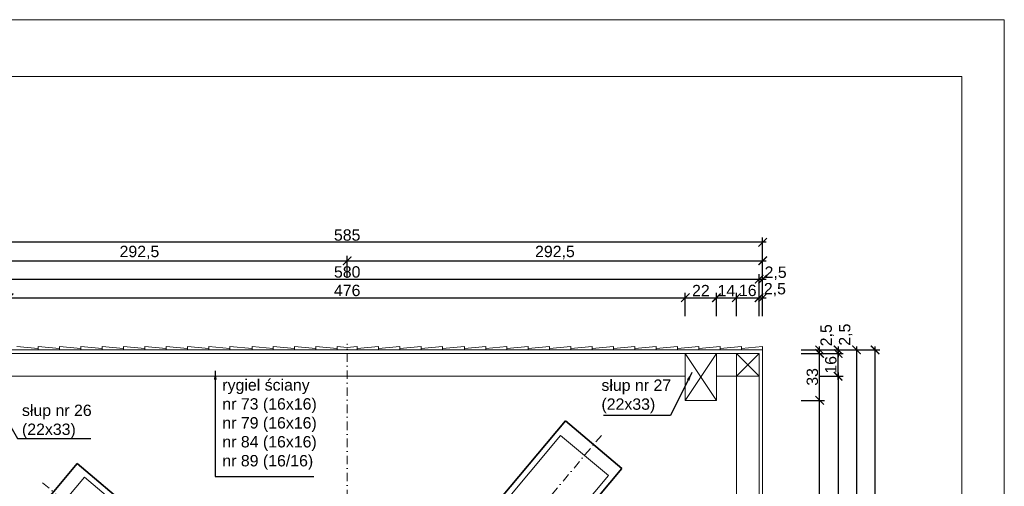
# Model space of a CAD drawing. Header units: millimetres. Extents: x -80660 to 263001, y 590205 to 619905.
# Tile 6 of 64: x -64958 to -58026, y 616619 to 619905. Entities that reach past the tile are written whole.
import ezdxf

# ---------------------------------------------------------------- set-up
doc = ezdxf.new("R2010")
doc.units = ezdxf.units.MM
doc.linetypes.add('DASHDOTX2', pattern=[2, 1, -0.5, 0, -0.5])
for name, color, linetype, lineweight in [('l.c. 35', 6, 'Continuous', 35), ('l.c.9', 3, 'Continuous', 9), ('l.kr.kp.9', 5, 'DASHDOTX2', 9)]:
    doc.layers.add(name, color=color, linetype=linetype, lineweight=lineweight)
doc.styles.add('styl1', font='arial.ttf')
doc.dimstyles.new('stefan', dxfattribs={"dimtxt": 80, "dimasz": 60, "dimexe": 35, "dimexo": 0, "dimgap": 10, "dimtad": 1, "dimdec": 1, "dimlfac": 0.1, "dimtxsty": 'styl1', "dimblk": 'ARCHTICK', "dimcen": 2.5, "dimdle": 25, "dimadec": 0, "dimazin": 0, "dimtfac": 1, "dimtdec": 1, "dimtmove": 0, "dimatfit": 3, "dimfxl": 1, "dimarcsym": 0})

# ---------------------------------------------------------------- blocks, each defined once
blk = doc.blocks.new('_ArchTick')
at = {"color": 0, "const_width": 0.15}
blk.add_lwpolyline([(-0.5, -0.5), (0.5, 0.5)], dxfattribs=at)
blk = doc.blocks.new('*D129')
at = {"layer": 'Defpoints', "color": 0}
for p in [(-59326.5, 617554.4), (-59196.5, 617554.4), (-59326.5, 617394.4)]:
    blk.add_point(p, dxfattribs=at)
at = {"layer": 'l.c.9', "color": 0, "lineweight": -2}
for p, q in [((-59326.5, 617554.4), (-59161.5, 617554.4)), ((-59196.5, 617369.4), (-59196.5, 617579.4)), ((-59326.5, 617394.4), (-59161.5, 617394.4))]:
    blk.add_line(p, q, dxfattribs=at)
at = {"layer": 'l.c.9', "color": 0, "lineweight": -2, "xscale": 60, "yscale": 60, "zscale": 60}
for p, rotation in [((-59196.5, 617554.4), 90), ((-59196.5, 617394.4), 270)]:
    blk.add_blockref('_ArchTick', p, dxfattribs=dict(at, rotation=rotation))
at = {"layer": 'l.c.9', "color": 0, "insert": (-59247.4, 617474.4), "char_height": 80, "attachment_point": 5, "rotation": 90, "style": 'styl1'}
blk.add_mtext('16', dxfattribs=at)
blk = doc.blocks.new('*D105')
at = {"layer": 'Defpoints', "color": 0}
for p in [(-59326.5, 617394.4), (-59326.5, 611864.4), (-59196.5, 611864.4)]:
    blk.add_point(p, dxfattribs=at)
at = {"layer": 'l.c.9', "color": 0, "lineweight": -2}
for p, q in [((-59196.5, 617419.4), (-59196.5, 611839.4)), ((-59326.5, 617394.4), (-59161.5, 617394.4)), ((-59326.5, 611864.4), (-59161.5, 611864.4))]:
    blk.add_line(p, q, dxfattribs=at)
at = {"layer": 'l.c.9', "color": 0, "lineweight": -2, "xscale": 60, "yscale": 60, "zscale": 60}
for p, rotation in [((-59196.5, 617394.4), 90), ((-59196.5, 611864.4), 270)]:
    blk.add_blockref('_ArchTick', p, dxfattribs=dict(at, rotation=rotation))
at = {"layer": 'l.c.9', "color": 0, "insert": (-59247.4, 614629.4), "char_height": 80, "attachment_point": 5, "rotation": 90, "style": 'styl1'}
blk.add_mtext('553', dxfattribs=at)
blk = doc.blocks.new('*D98')
at = {"layer": 'Defpoints', "color": 0}
for p in [(-59456.5, 617579.4), (-59456.5, 617554.4), (-59326.5, 617579.4)]:
    blk.add_point(p, dxfattribs=at)
at = {"layer": 'l.c.9', "color": 0, "lineweight": -2}
for p, q in [((-59456.5, 617579.4), (-59291.5, 617579.4)), ((-59456.5, 617554.4), (-59291.5, 617554.4)), ((-59326.5, 617529.4), (-59326.5, 617604.4))]:
    blk.add_line(p, q, dxfattribs=at)
at = {"layer": 'l.c.9', "color": 0, "lineweight": -2, "xscale": 60, "yscale": 60, "zscale": 60}
for p, rotation in [((-59326.5, 617579.4), 90), ((-59326.5, 617554.4), 270)]:
    blk.add_blockref('_ArchTick', p, dxfattribs=dict(at, rotation=rotation))
at = {"layer": 'l.c.9', "color": 0, "insert": (-59273.1, 617682.7), "char_height": 80, "attachment_point": 5, "rotation": 90, "style": 'styl1'}
blk.add_mtext('2,5', dxfattribs=at)
blk = doc.blocks.new('*D97')
at = {"layer": 'Defpoints', "color": 0}
for p in [(-59326.5, 617579.4), (-59326.5, 617554.4), (-59196.5, 617554.4)]:
    blk.add_point(p, dxfattribs=at)
at = {"layer": 'l.c.9', "color": 0, "lineweight": -2}
for p, q in [((-59326.5, 617579.4), (-59161.5, 617579.4)), ((-59326.5, 617554.4), (-59161.5, 617554.4)), ((-59196.5, 617604.4), (-59196.5, 617529.4))]:
    blk.add_line(p, q, dxfattribs=at)
at = {"layer": 'l.c.9', "color": 0, "lineweight": -2, "xscale": 60, "yscale": 60, "zscale": 60}
for p, rotation in [((-59196.5, 617579.4), 90), ((-59196.5, 617554.4), 270)]:
    blk.add_blockref('_ArchTick', p, dxfattribs=dict(at, rotation=rotation))
at = {"layer": 'l.c.9', "color": 0, "insert": (-59143, 617686.8), "char_height": 80, "attachment_point": 5, "rotation": 90, "style": 'styl1'}
blk.add_mtext('2,5', dxfattribs=at)
blk = doc.blocks.new('*D96')
at = {"layer": 'Defpoints', "color": 0}
for p in [(-59456.5, 617554.4), (-59326.5, 617554.4), (-59456.5, 617224.4)]:
    blk.add_point(p, dxfattribs=at)
at = {"layer": 'l.c.9', "color": 0, "lineweight": -2}
for p, q in [((-59456.5, 617554.4), (-59291.5, 617554.4)), ((-59326.5, 617199.4), (-59326.5, 617579.4)), ((-59456.5, 617224.4), (-59291.5, 617224.4))]:
    blk.add_line(p, q, dxfattribs=at)
at = {"layer": 'l.c.9', "color": 0, "lineweight": -2, "xscale": 60, "yscale": 60, "zscale": 60}
for p, rotation in [((-59326.5, 617554.4), 90), ((-59326.5, 617224.4), 270)]:
    blk.add_blockref('_ArchTick', p, dxfattribs=dict(at, rotation=rotation))
at = {"layer": 'l.c.9', "color": 0, "insert": (-59377.4, 617389.4), "char_height": 80, "attachment_point": 5, "rotation": 90, "style": 'styl1'}
blk.add_mtext('33', dxfattribs=at)
blk = doc.blocks.new('*D95')
at = {"layer": 'Defpoints', "color": 0}
for p in [(-59456.5, 617224.4), (-59326.5, 617224.4), (-59456.5, 615284.4)]:
    blk.add_point(p, dxfattribs=at)
at = {"layer": 'l.c.9', "color": 0, "lineweight": -2}
for p, q in [((-59456.5, 617224.4), (-59291.5, 617224.4)), ((-59326.5, 615259.4), (-59326.5, 617249.4)), ((-59456.5, 615284.4), (-59291.5, 615284.4))]:
    blk.add_line(p, q, dxfattribs=at)
at = {"layer": 'l.c.9', "color": 0, "lineweight": -2, "xscale": 60, "yscale": 60, "zscale": 60}
for p, rotation in [((-59326.5, 617224.4), 90), ((-59326.5, 615284.4), 270)]:
    blk.add_blockref('_ArchTick', p, dxfattribs=dict(at, rotation=rotation))
at = {"layer": 'l.c.9', "color": 0, "insert": (-59377.4, 616254.4), "char_height": 80, "attachment_point": 5, "rotation": 90, "style": 'styl1'}
blk.add_mtext('194', dxfattribs=at)
blk = doc.blocks.new('*D89')
at = {"layer": 'Defpoints', "color": 0}
for p in [(-62652.5, 618207.1), (-65577.5, 618077.1), (-62652.5, 618087.1)]:
    blk.add_point(p, dxfattribs=at)
at = {"layer": 'l.c.9', "color": 0, "lineweight": -2}
for p, q in [((-65577.5, 618077.1), (-65577.5, 618242.1)), ((-62652.5, 618087.1), (-62652.5, 618242.1)), ((-65602.5, 618207.1), (-62627.5, 618207.1))]:
    blk.add_line(p, q, dxfattribs=at)
at = {"layer": 'l.c.9', "color": 0, "lineweight": -2, "xscale": 60, "yscale": 60, "zscale": 60, "rotation": 180}
blk.add_blockref('_ArchTick', (-65577.5, 618207.1), dxfattribs=at)
at = {"layer": 'l.c.9', "color": 0, "lineweight": -2, "xscale": 60, "yscale": 60, "zscale": 60}
blk.add_blockref('_ArchTick', (-62652.5, 618207.1), dxfattribs=at)
at = {"layer": 'l.c.9', "color": 0, "insert": (-64115, 618265.2), "char_height": 80, "attachment_point": 5, "style": 'styl1'}
blk.add_mtext('292,5', dxfattribs=at)
blk = doc.blocks.new('*D66')
at = {"layer": 'Defpoints', "color": 0}
for p in [(-65577.5, 618337.1), (-65577.5, 618207.1), (-59727.5, 618207.1)]:
    blk.add_point(p, dxfattribs=at)
at = {"layer": 'l.c.9', "color": 0, "lineweight": -2}
for p, q in [((-59702.5, 618337.1), (-65602.5, 618337.1)), ((-65577.5, 618207.1), (-65577.5, 618372.1)), ((-59727.5, 618207.1), (-59727.5, 618372.1))]:
    blk.add_line(p, q, dxfattribs=at)
at = {"layer": 'l.c.9', "color": 0, "lineweight": -2, "xscale": 60, "yscale": 60, "zscale": 60, "rotation": 180}
blk.add_blockref('_ArchTick', (-65577.5, 618337.1), dxfattribs=at)
at = {"layer": 'l.c.9', "color": 0, "lineweight": -2, "xscale": 60, "yscale": 60, "zscale": 60}
blk.add_blockref('_ArchTick', (-59727.5, 618337.1), dxfattribs=at)
at = {"layer": 'l.c.9', "color": 0, "insert": (-62652.5, 618387.9), "char_height": 80, "attachment_point": 5, "style": 'styl1'}
blk.add_mtext('585', dxfattribs=at)
blk = doc.blocks.new('*D65')
at = {"layer": 'Defpoints', "color": 0}
for p in [(-59752.5, 618077.1), (-65552.5, 617947.1), (-59752.5, 617947.1)]:
    blk.add_point(p, dxfattribs=at)
at = {"layer": 'l.c.9', "color": 0, "lineweight": -2}
for p, q in [((-65552.5, 617947.1), (-65552.5, 618112.1)), ((-59752.5, 617947.1), (-59752.5, 618112.1)), ((-65577.5, 618077.1), (-59727.5, 618077.1))]:
    blk.add_line(p, q, dxfattribs=at)
at = {"layer": 'l.c.9', "color": 0, "lineweight": -2, "xscale": 60, "yscale": 60, "zscale": 60, "rotation": 180}
blk.add_blockref('_ArchTick', (-65552.5, 618077.1), dxfattribs=at)
at = {"layer": 'l.c.9', "color": 0, "lineweight": -2, "xscale": 60, "yscale": 60, "zscale": 60}
blk.add_blockref('_ArchTick', (-59752.5, 618077.1), dxfattribs=at)
at = {"layer": 'l.c.9', "color": 0, "insert": (-62652.5, 618127.9), "char_height": 80, "attachment_point": 5, "style": 'styl1'}
blk.add_mtext('580', dxfattribs=at)
blk = doc.blocks.new('*D64')
at = {"layer": 'Defpoints', "color": 0}
for p in [(-60272.5, 617947.1), (-65032.5, 617817.1), (-60272.5, 617817.1)]:
    blk.add_point(p, dxfattribs=at)
at = {"layer": 'l.c.9', "color": 0, "lineweight": -2}
for p, q in [((-65032.5, 617817.1), (-65032.5, 617982.1)), ((-60272.5, 617817.1), (-60272.5, 617982.1)), ((-65057.5, 617947.1), (-60247.5, 617947.1))]:
    blk.add_line(p, q, dxfattribs=at)
at = {"layer": 'l.c.9', "color": 0, "lineweight": -2, "xscale": 60, "yscale": 60, "zscale": 60, "rotation": 180}
blk.add_blockref('_ArchTick', (-65032.5, 617947.1), dxfattribs=at)
at = {"layer": 'l.c.9', "color": 0, "lineweight": -2, "xscale": 60, "yscale": 60, "zscale": 60}
blk.add_blockref('_ArchTick', (-60272.5, 617947.1), dxfattribs=at)
at = {"layer": 'l.c.9', "color": 0, "insert": (-62652.5, 617997.9), "char_height": 80, "attachment_point": 5, "style": 'styl1'}
blk.add_mtext('476', dxfattribs=at)
blk = doc.blocks.new('*D117')
at = {"layer": 'Defpoints', "color": 0}
for p in [(-59912.5, 617947.1), (-60052.5, 617817.1), (-59912.5, 617817.1)]:
    blk.add_point(p, dxfattribs=at)
at = {"layer": 'l.c.9', "color": 0, "lineweight": -2}
for p, q in [((-60052.5, 617817.1), (-60052.5, 617982.1)), ((-59912.5, 617817.1), (-59912.5, 617982.1)), ((-60077.5, 617947.1), (-59887.5, 617947.1))]:
    blk.add_line(p, q, dxfattribs=at)
at = {"layer": 'l.c.9', "color": 0, "lineweight": -2, "xscale": 60, "yscale": 60, "zscale": 60, "rotation": 180}
blk.add_blockref('_ArchTick', (-60052.5, 617947.1), dxfattribs=at)
at = {"layer": 'l.c.9', "color": 0, "lineweight": -2, "xscale": 60, "yscale": 60, "zscale": 60}
blk.add_blockref('_ArchTick', (-59912.5, 617947.1), dxfattribs=at)
at = {"layer": 'l.c.9', "color": 0, "insert": (-59982.5, 617997.3), "char_height": 80, "attachment_point": 5, "style": 'styl1'}
blk.add_mtext('14', dxfattribs=at)
blk = doc.blocks.new('*D116')
at = {"layer": 'Defpoints', "color": 0}
for p in [(-60052.5, 617947.1), (-60272.5, 617817.1), (-60052.5, 617817.1)]:
    blk.add_point(p, dxfattribs=at)
at = {"layer": 'l.c.9', "color": 0, "lineweight": -2}
for p, q in [((-60272.5, 617817.1), (-60272.5, 617982.1)), ((-60052.5, 617817.1), (-60052.5, 617982.1)), ((-60297.5, 617947.1), (-60027.5, 617947.1))]:
    blk.add_line(p, q, dxfattribs=at)
at = {"layer": 'l.c.9', "color": 0, "lineweight": -2, "xscale": 60, "yscale": 60, "zscale": 60, "rotation": 180}
blk.add_blockref('_ArchTick', (-60272.5, 617947.1), dxfattribs=at)
at = {"layer": 'l.c.9', "color": 0, "lineweight": -2, "xscale": 60, "yscale": 60, "zscale": 60}
blk.add_blockref('_ArchTick', (-60052.5, 617947.1), dxfattribs=at)
at = {"layer": 'l.c.9', "color": 0, "insert": (-60162.5, 617997.3), "char_height": 80, "attachment_point": 5, "style": 'styl1'}
blk.add_mtext('22', dxfattribs=at)
blk = doc.blocks.new('*D110')
at = {"layer": 'Defpoints', "color": 0}
for p in [(-59727.5, 618077.1), (-59752.5, 617947.1), (-59727.5, 617947.1)]:
    blk.add_point(p, dxfattribs=at)
at = {"layer": 'l.c.9', "color": 0, "lineweight": -2}
for p, q in [((-59752.5, 617947.1), (-59752.5, 618112.1)), ((-59727.5, 617947.1), (-59727.5, 618112.1)), ((-59777.5, 618077.1), (-59702.5, 618077.1))]:
    blk.add_line(p, q, dxfattribs=at)
at = {"layer": 'l.c.9', "color": 0, "lineweight": -2, "xscale": 60, "yscale": 60, "zscale": 60, "rotation": 180}
blk.add_blockref('_ArchTick', (-59752.5, 618077.1), dxfattribs=at)
at = {"layer": 'l.c.9', "color": 0, "lineweight": -2, "xscale": 60, "yscale": 60, "zscale": 60}
blk.add_blockref('_ArchTick', (-59727.5, 618077.1), dxfattribs=at)
at = {"layer": 'l.c.9', "color": 0, "insert": (-59636.2, 618119.2), "char_height": 80, "attachment_point": 5, "style": 'styl1'}
blk.add_mtext('2,5', dxfattribs=at)
blk = doc.blocks.new('*D109')
at = {"layer": 'Defpoints', "color": 0}
for p in [(-59727.5, 617947.1), (-59752.5, 617817.1), (-59727.5, 617817.1)]:
    blk.add_point(p, dxfattribs=at)
at = {"layer": 'l.c.9', "color": 0, "lineweight": -2}
for p, q in [((-59752.5, 617817.1), (-59752.5, 617982.1)), ((-59727.5, 617817.1), (-59727.5, 617982.1)), ((-59777.5, 617947.1), (-59702.5, 617947.1))]:
    blk.add_line(p, q, dxfattribs=at)
at = {"layer": 'l.c.9', "color": 0, "lineweight": -2, "xscale": 60, "yscale": 60, "zscale": 60, "rotation": 180}
blk.add_blockref('_ArchTick', (-59752.5, 617947.1), dxfattribs=at)
at = {"layer": 'l.c.9', "color": 0, "lineweight": -2, "xscale": 60, "yscale": 60, "zscale": 60}
blk.add_blockref('_ArchTick', (-59727.5, 617947.1), dxfattribs=at)
at = {"layer": 'l.c.9', "color": 0, "insert": (-59641.5, 618003.1), "char_height": 80, "attachment_point": 5, "style": 'styl1'}
blk.add_mtext('2,5', dxfattribs=at)
blk = doc.blocks.new('*D108')
at = {"layer": 'Defpoints', "color": 0}
for p in [(-59752.5, 617947.1), (-59912.5, 617817.1), (-59752.5, 617817.1)]:
    blk.add_point(p, dxfattribs=at)
at = {"layer": 'l.c.9', "color": 0, "lineweight": -2}
for p, q in [((-59912.5, 617817.1), (-59912.5, 617982.1)), ((-59752.5, 617817.1), (-59752.5, 617982.1)), ((-59937.5, 617947.1), (-59727.5, 617947.1))]:
    blk.add_line(p, q, dxfattribs=at)
at = {"layer": 'l.c.9', "color": 0, "lineweight": -2, "xscale": 60, "yscale": 60, "zscale": 60, "rotation": 180}
blk.add_blockref('_ArchTick', (-59912.5, 617947.1), dxfattribs=at)
at = {"layer": 'l.c.9', "color": 0, "lineweight": -2, "xscale": 60, "yscale": 60, "zscale": 60}
blk.add_blockref('_ArchTick', (-59752.5, 617947.1), dxfattribs=at)
at = {"layer": 'l.c.9', "color": 0, "insert": (-59832.5, 617997.9), "char_height": 80, "attachment_point": 5, "style": 'styl1'}
blk.add_mtext('16', dxfattribs=at)
blk = doc.blocks.new('*D62')
at = {"layer": 'Defpoints', "color": 0}
for p in [(-59727.5, 618207.1), (-62652.5, 618087.1), (-59727.5, 618077.1)]:
    blk.add_point(p, dxfattribs=at)
at = {"layer": 'l.c.9', "color": 0, "lineweight": -2}
for p, q in [((-62652.5, 618087.1), (-62652.5, 618242.1)), ((-59727.5, 618077.1), (-59727.5, 618242.1)), ((-62677.5, 618207.1), (-59702.5, 618207.1))]:
    blk.add_line(p, q, dxfattribs=at)
at = {"layer": 'l.c.9', "color": 0, "lineweight": -2, "xscale": 60, "yscale": 60, "zscale": 60, "rotation": 180}
blk.add_blockref('_ArchTick', (-62652.5, 618207.1), dxfattribs=at)
at = {"layer": 'l.c.9', "color": 0, "lineweight": -2, "xscale": 60, "yscale": 60, "zscale": 60}
blk.add_blockref('_ArchTick', (-59727.5, 618207.1), dxfattribs=at)
at = {"layer": 'l.c.9', "color": 0, "insert": (-61190, 618265.2), "char_height": 80, "attachment_point": 5, "style": 'styl1'}
blk.add_mtext('292,5', dxfattribs=at)
blk = doc.blocks.new('*D106')
at = {"layer": 'Defpoints', "color": 0}
for p in [(-59066.5, 617579.4), (-58936.5, 617579.4), (-59066.5, 611679.4)]:
    blk.add_point(p, dxfattribs=at)
at = {"layer": 'l.c.9', "color": 0, "lineweight": -2}
for p, q in [((-59066.5, 617579.4), (-58901.5, 617579.4)), ((-58936.5, 611654.4), (-58936.5, 617604.4)), ((-59066.5, 611679.4), (-58901.5, 611679.4))]:
    blk.add_line(p, q, dxfattribs=at)
at = {"layer": 'l.c.9', "color": 0, "lineweight": -2, "xscale": 60, "yscale": 60, "zscale": 60}
for p, rotation in [((-58936.5, 617579.4), 90), ((-58936.5, 611679.4), 270)]:
    blk.add_blockref('_ArchTick', p, dxfattribs=dict(at, rotation=rotation))
at = {"layer": 'l.c.9', "color": 0, "insert": (-58987.4, 614629.4), "char_height": 80, "attachment_point": 5, "rotation": 90, "style": 'styl1'}
blk.add_mtext('590', dxfattribs=at)
blk = doc.blocks.new('*D99')
at = {"layer": 'Defpoints', "color": 0}
for p in [(-59196.5, 617579.4), (-59196.5, 614844.4), (-59066.5, 614844.4)]:
    blk.add_point(p, dxfattribs=at)
at = {"layer": 'l.c.9', "color": 0, "lineweight": -2}
for p, q in [((-59196.5, 617579.4), (-59031.5, 617579.4)), ((-59066.5, 617604.4), (-59066.5, 614819.4)), ((-59196.5, 614844.4), (-59031.5, 614844.4))]:
    blk.add_line(p, q, dxfattribs=at)
at = {"layer": 'l.c.9', "color": 0, "lineweight": -2, "xscale": 60, "yscale": 60, "zscale": 60}
for p, rotation in [((-59066.5, 617579.4), 90), ((-59066.5, 614844.4), 270)]:
    blk.add_blockref('_ArchTick', p, dxfattribs=dict(at, rotation=rotation))
at = {"layer": 'l.c.9', "color": 0, "insert": (-59124.6, 616211.9), "char_height": 80, "attachment_point": 5, "rotation": 90, "style": 'styl1'}
blk.add_mtext('273,5', dxfattribs=at)

msp = doc.modelspace()

# ---------------------------------------------------------------- linework, layer by layer
at = {"layer": 'l.c. 35', "color": 0}
for p, q in [((-62658.88, 615241.3), (-61116.19, 617079.81)), ((-61116.19, 617079.81), (-60717.84, 616745.56)), ((-64887.98, 616380.72), (-64553.74, 616779.06)), ((-64553.74, 616779.06), (-62715.23, 615236.37)), ((-62260.53, 614907.05), (-60717.84, 616745.56))]:
    msp.add_line(p, q, dxfattribs=at)
at = {"layer": 'l.c.9', "color": 0}
for p, q in [((-68526.35, 619904.52), (-58026.35, 619904.52)), ((-68526.35, 619904.52), (-58026.35, 619904.52)), ((-58026.35, 619904.52), (-58026.35, 605054.52)), ((-67026.35, 619504.52), (-58326.35, 619504.52)), ((-58326.35, 619504.52), (-58326.35, 605354.52)), ((-65577.54, 617579.37), (-59727.54, 617579.37)), ((-65552.54, 617554.37), (-59752.54, 617554.37)), ((-64977.54, 617604.37), (-64827.54, 617589.37)), ((-64827.54, 617604.37), (-64677.54, 617589.37)), ((-64827.54, 617604.37), (-64827.54, 617579.37)), ((-64677.54, 617604.37), (-64527.54, 617589.37)), ((-64677.54, 617604.37), (-64677.54, 617604.37)), ((-64677.54, 617604.37), (-64677.54, 617579.37)), ((-64527.54, 617604.37), (-64377.54, 617589.37)), ((-64527.54, 617604.37), (-64527.54, 617579.37)), ((-64377.54, 617604.37), (-64227.54, 617589.37)), ((-64377.54, 617604.37), (-64377.54, 617579.37)), ((-64227.54, 617604.37), (-64077.54, 617589.37)), ((-64227.54, 617604.37), (-64227.54, 617579.37)), ((-64077.54, 617604.37), (-63927.54, 617589.37)), ((-64077.54, 617604.37), (-64077.54, 617579.37)), ((-63927.54, 617604.37), (-63777.54, 617589.37)), ((-63927.54, 617604.37), (-63927.54, 617579.37)), ((-63777.54, 617604.37), (-63627.54, 617589.37)), ((-63777.54, 617604.37), (-63777.54, 617579.37)), ((-63627.54, 617604.37), (-63477.54, 617589.37)), ((-63627.54, 617604.37), (-63627.54, 617579.37)), ((-63477.54, 617604.37), (-63322.54, 617589.37)), ((-63477.54, 617604.37), (-63477.54, 617579.37)), ((-63322.54, 617604.37), (-63172.54, 617589.37)), ((-63322.54, 617604.37), (-63322.54, 617579.37)), ((-63172.54, 617604.37), (-63172.54, 617579.37)), ((-63172.54, 617604.37), (-63022.54, 617589.37)), ((-63022.54, 617604.37), (-63022.54, 617579.37)), ((-63022.54, 617604.37), (-62872.54, 617589.37)), ((-62872.54, 617604.37), (-62872.54, 617579.37)), ((-62872.54, 617604.37), (-62722.54, 617589.37)), ((-62722.54, 617604.37), (-62722.54, 617579.37)), ((-62722.54, 617604.37), (-62652.54, 617597.59)), ((-62582.54, 617604.37), (-62652.54, 617597.59)), ((-62582.54, 617604.37), (-62582.54, 617579.37)), ((-62432.54, 617604.37), (-62582.54, 617589.37)), ((-62282.54, 617604.37), (-62432.54, 617589.37)), ((-62432.54, 617604.37), (-62432.54, 617579.37)), ((-62132.54, 617604.37), (-62282.54, 617589.37)), ((-62282.54, 617604.37), (-62282.54, 617579.37)), ((-61982.54, 617604.37), (-62132.54, 617589.37)), ((-62132.54, 617604.37), (-62132.54, 617579.37)), ((-61982.54, 617604.37), (-61982.54, 617579.37)), ((-61827.54, 617604.37), (-61982.54, 617589.37)), ((-61827.54, 617604.37), (-61827.54, 617579.37)), ((-61677.54, 617604.37), (-61827.54, 617589.37)), ((-61677.54, 617604.37), (-61677.54, 617579.37)), ((-61527.54, 617604.37), (-61677.54, 617589.37)), ((-61527.54, 617604.37), (-61527.54, 617579.37)), ((-61377.54, 617604.37), (-61527.54, 617589.37)), ((-61377.54, 617604.37), (-61377.54, 617579.37)), ((-61227.54, 617604.37), (-61377.54, 617589.37)), ((-61227.54, 617604.37), (-61227.54, 617579.37)), ((-61077.54, 617604.37), (-61227.54, 617589.37)), ((-61077.54, 617604.37), (-61077.54, 617579.37)), ((-60927.54, 617604.37), (-61077.54, 617589.37)), ((-60927.54, 617604.37), (-60927.54, 617579.37)), ((-60777.54, 617604.37), (-60927.54, 617589.37)), ((-60777.54, 617604.37), (-60777.54, 617579.37)), ((-60627.54, 617604.37), (-60777.54, 617589.37)), ((-60627.54, 617604.37), (-60627.54, 617579.37)), ((-60477.54, 617604.37), (-60627.54, 617589.37)), ((-60627.54, 617604.37), (-60627.54, 617604.37)), ((-60327.54, 617604.37), (-60477.54, 617589.37)), ((-60477.54, 617604.37), (-60477.54, 617579.37)), ((-60327.54, 617604.37), (-60327.54, 617579.37)), ((-60177.54, 617604.37), (-60327.54, 617589.37)), ((-60272.54, 617554.37), (-60052.54, 617224.37)), ((-60272.54, 617224.37), (-60052.54, 617554.37)), ((-60272.54, 617224.37), (-60272.54, 617554.37)), ((-60177.54, 617604.37), (-60177.54, 617579.37)), ((-60027.54, 617604.37), (-60177.54, 617589.37)), ((-60052.54, 617224.37), (-60052.54, 617554.37)), ((-60027.54, 617604.37), (-60027.54, 617579.37)), ((-59877.54, 617604.37), (-60027.54, 617589.37)), ((-59912.54, 617394.37), (-59752.54, 617554.37)), ((-59912.54, 617554.37), (-59752.54, 617394.37)), ((-59912.54, 617554.37), (-59912.54, 611704.37)), ((-59877.54, 617604.37), (-59877.54, 617579.37)), ((-59727.54, 617604.37), (-59877.54, 617589.37)), ((-59752.54, 617554.37), (-59752.54, 611704.37)), ((-59727.54, 617604.37), (-59727.54, 617579.37)), ((-59727.54, 617579.37), (-59727.54, 611679.37)), ((-65032.54, 617394.37), (-60272.54, 617394.37)), ((-60052.54, 617394.37), (-59752.54, 617394.37)), ((-60272.54, 617224.37), (-60052.54, 617224.37)), ((-62628.23, 615215.59), (-61149.82, 616977.49)), ((-61149.82, 616977.49), (-60812.76, 616694.67)), ((-64785.67, 616347.08), (-64502.84, 616684.14)), ((-64502.84, 616684.14), (-62740.94, 615205.73)), ((-62291.17, 614932.77), (-60812.76, 616694.67))]:
    msp.add_line(p, q, dxfattribs=at)
at = {"layer": 'l.kr.kp.9', "color": 0, "ltscale": 60}
for p, q in [((-62652.54, 611970.79), (-62652.54, 617621.92)), ((-64452.35, 612699.44), (-60852.73, 616989.29)), ((-64797.46, 616644.17), (-60507.62, 613044.56))]:
    msp.add_line(p, q, dxfattribs=at)

# ---------------------------------------------------------------- texts
at = {"layer": 'l.c.9', "color": 0, "char_height": 80, "width": 2924.252, "attachment_point": 1}
for s, insert in [('{\\fArial|b0|i0|c238|p34;rygiel ściany \\Pnr 73 (16x16)\\Pnr 79 (16x16)\\Pnr 84 (16x16)\\Pnr 89 (16/16)}', (-63531.48, 617372.78)), ('{\\fArial|b0|i0|c238|p34;słup nr 27\\P(22x33)}', (-60862.53, 617371.16)), ('{\\fArial|b0|i0|c238|p34;słup nr 26\\P(22x33)}', (-64942, 617194.05))]:
    msp.add_mtext(s, dxfattribs=dict(at, insert=insert))

# ---------------------------------------------------------------- dimensions: what is measured, and where the dimension line sits
at = {"layer": 'l.c.9', "color": 0}
for base, p1, p2, picture, middle in [((-65577.54, 618337.1), (-59727.54, 618207.1), (-65577.54, 618207.1), '*D66', (-62652.54, 618387.94)), ((-62652.54, 618207.1), (-65577.54, 618077.1), (-62652.54, 618087.1), '*D89', (-64115.04, 618265.17))]:
    dim = msp.add_linear_dim(base=base, p1=p1, p2=p2, dimstyle='stefan', dxfattribs=at)
    dim.commit()
    dim.dimension.update_dxf_attribs({"geometry": picture, "text_midpoint": middle})
for base, p1, p2, picture, middle in [((-59727.54, 618207.1), (-62652.54, 618087.1), (-59727.54, 618077.1), '*D62', (-61190.04, 618265.17)), ((-59752.54, 618077.1), (-65552.54, 617947.1), (-59752.54, 617947.1), '*D65', (-62652.54, 618127.94)), ((-60272.54, 617947.1), (-65032.54, 617817.1), (-60272.54, 617817.1), '*D64', (-62652.54, 617997.94)), ((-60052.54, 617947.1), (-60272.54, 617817.1), (-60052.54, 617817.1), '*D116', (-60162.54, 617997.26)), ((-59912.54, 617947.1), (-60052.54, 617817.1), (-59912.54, 617817.1), '*D117', (-59982.54, 617997.26)), ((-59752.54, 617947.1), (-59912.54, 617817.1), (-59752.54, 617817.1), '*D108', (-59832.54, 617997.94))]:
    dim = msp.add_linear_dim(base=base, p1=p1, p2=p2, dimstyle='stefan', override={"dimtmove": 1}, dxfattribs=at)
    dim.commit()
    dim.dimension.update_dxf_attribs({"geometry": picture, "text_midpoint": middle})
for base, p1, p2, picture, middle in [((-59727.54, 618077.1), (-59752.54, 617947.1), (-59727.54, 617947.1), '*D110', (-59636.25, 618119.24)), ((-59727.54, 617947.1), (-59752.54, 617817.1), (-59727.54, 617817.1), '*D109', (-59641.45, 618003.09))]:
    dim = msp.add_linear_dim(base=base, p1=p1, p2=p2, dimstyle='stefan', override={"dimtmove": 2}, dxfattribs=at)
    dim.commit()
    dim.dimension.update_dxf_attribs({"geometry": picture, "text_midpoint": middle, "dimtype": 160})
for base, p1, p2, picture, middle in [((-59326.53, 617579.37), (-59456.53, 617554.37), (-59456.53, 617579.37), '*D98', (-59273.09, 617682.73)), ((-59196.53, 617554.37), (-59326.53, 617579.37), (-59326.53, 617554.37), '*D97', (-59143.04, 617686.83))]:
    dim = msp.add_linear_dim(base=base, p1=p1, p2=p2, angle=90, dimstyle='stefan', override={"dimtmove": 2}, dxfattribs=at)
    dim.commit()
    dim.dimension.update_dxf_attribs({"geometry": picture, "text_midpoint": middle, "dimtype": 160})
for base, p1, p2, picture, middle in [((-59066.53, 614844.37), (-59196.53, 617579.37), (-59196.53, 614844.37), '*D99', (-59124.61, 616211.87)), ((-58936.53, 617579.37), (-59066.53, 611679.37), (-59066.53, 617579.37), '*D106', (-58987.38, 614629.37)), ((-59196.53, 617554.37), (-59326.53, 617394.37), (-59326.53, 617554.37), '*D129', (-59247.38, 617474.37)), ((-59196.53, 611864.37), (-59326.53, 617394.37), (-59326.53, 611864.37), '*D105', (-59247.4, 614629.37))]:
    dim = msp.add_linear_dim(base=base, p1=p1, p2=p2, angle=90, dimstyle='stefan', dxfattribs=at)
    dim.commit()
    dim.dimension.update_dxf_attribs({"geometry": picture, "text_midpoint": middle})
for base, p1, p2, picture, middle in [((-59326.53, 617554.37), (-59456.53, 617224.37), (-59456.53, 617554.37), '*D96', (-59377.4, 617389.37)), ((-59326.53, 617224.37), (-59456.53, 615284.37), (-59456.53, 617224.37), '*D95', (-59377.38, 616254.37))]:
    dim = msp.add_linear_dim(base=base, p1=p1, p2=p2, angle=90, dimstyle='stefan', override={"dimtmove": 1}, dxfattribs=at)
    dim.commit()
    dim.dimension.update_dxf_attribs({"geometry": picture, "text_midpoint": middle})

# ---------------------------------------------------------------- leaders
for points in [[(-63581.15, 617430.98), (-63581.15, 616689.01), (-62887.46, 616689.01)], [(-60225.39, 617420.59), (-60376.42, 617118.05), (-60848.77, 617118.05)], [(-65155.88, 617272.63), (-64973.72, 616955.49), (-64457.57, 616955.49)]]:
    msp.add_leader(points, dimstyle='stefan', override={"dimgap": 10, "dimtad": 0}, dxfattribs=at)

doc.saveas('drawing.dxf')
